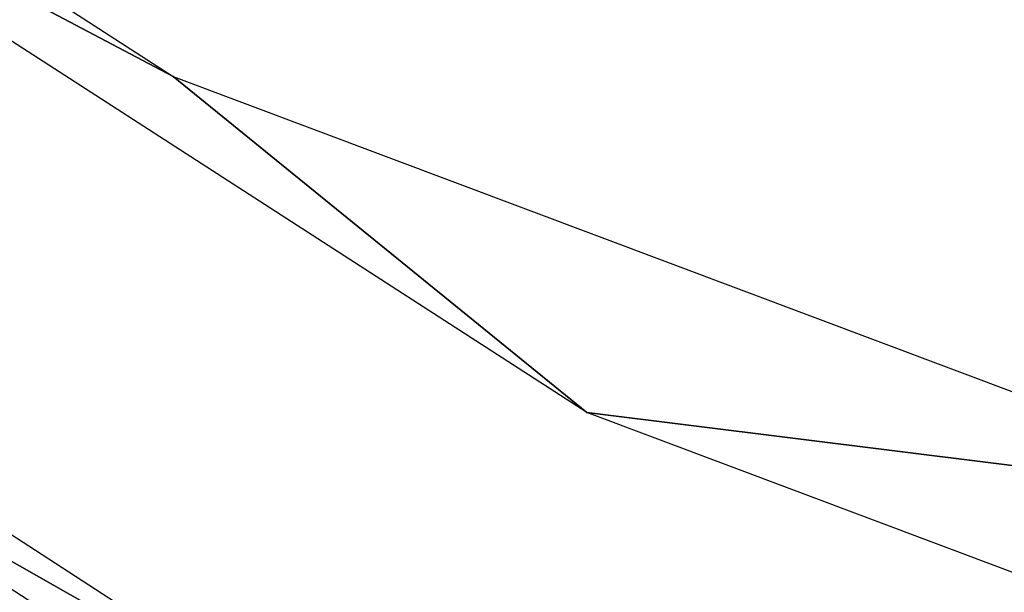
# Model space of a CAD drawing. Header units: millimetres. Extents: x 0 to 146, y 0 to 186.
# Tile 80 of 256: x 63.1 to 64.9, y 10.57 to 11.62. Entities that reach past the tile are written whole.
import ezdxf

# ---------------------------------------------------------------- set-up
doc = ezdxf.new("R2010")
doc.units = ezdxf.units.MM
doc.header["$LTSCALE"] = 25.4
doc.layers.get('0').update_dxf_attribs({"true_color": 0xff5454})

# ---------------------------------------------------------------- blocks, each defined once
blk = doc.blocks.new('PROFILE-IRIS-LED-12W-9000-9001-9002-9003.STL#2')
at = {"color": 18, "true_color": 0x000000}
mesh = blk.add_polyface(dxfattribs=at)
corners = [(119.6312, 33.4438, 174.5674), (71.1914, 104.616, 136.5999), (71.941, 104.567, 135.7973)]
mesh.append_faces([[corners[k] for k in face] for face in [(0, 1, 2)]], dxfattribs={"color": 18})
mesh = blk.add_polyface(dxfattribs=at)
corners = [(119.6312, 33.4438, 174.5674), (71.941, 104.567, 135.7973), (122.314, 33.1423, 170.7143)]
mesh.append_faces([[corners[k] for k in face] for face in [(0, 1, 2)]], dxfattribs={"color": 18})
mesh = blk.add_polyface(dxfattribs=at)
corners = [(38.6482, 102.529, 139.0676), (90.4014, 17.7515, 181.7351), (35.6084, 99.4676, 137.1906), (93.4412, 20.8129, 183.612)]
mesh.append_faces([[corners[k] for k in face] for face in [(0, 1, 2), (1, 0, 3)]], dxfattribs={"vtx0": -1, "color": 18})
mesh = blk.add_polyface(dxfattribs=at)
corners = [(93.9391, 28.8217, 173.7412), (92.6536, 25.9307, 173.6055), (91.9031, 27.0499, 172.9954), (94.6895, 27.7025, 174.3513)]
mesh.append_faces([[corners[k] for k in face] for face in [(0, 1, 2), (1, 0, 3)]], dxfattribs={"vtx0": -1, "color": 18})
mesh = blk.add_polyface(dxfattribs=at)
corners = [(94.2298, 27.793, 175.0829), (92.9113, 24.8451, 174.9183), (92.1535, 25.9752, 174.3022), (94.9876, 26.6628, 175.6989)]
mesh.append_faces([[corners[k] for k in face] for face in [(0, 1, 2), (1, 0, 3)]], dxfattribs={"vtx0": -1, "color": 18})
mesh = blk.add_polyface(dxfattribs=at)
corners = [(92.1535, 25.9752, 174.3022), (91.0839, 22.9764, 173.7379), (90.3262, 24.1065, 173.1219), (92.9113, 24.8451, 174.9183)]
mesh.append_faces([[corners[k] for k in face] for face in [(0, 1, 2), (1, 0, 3)]], dxfattribs={"vtx0": -1, "color": 18})
mesh = blk.add_polyface(dxfattribs=at)
corners = [(92.4593, 24.8774, 175.5335), (91.2211, 22.0565, 174.8294), (90.6043, 22.9764, 174.328), (93.0761, 23.9575, 176.035)]
mesh.append_faces([[corners[k] for k in face] for face in [(0, 1, 2), (1, 0, 3)]], dxfattribs={"vtx0": -1, "color": 18})

msp = doc.modelspace()

# ---------------------------------------------------------------- block references
at = {"color": 0, "extrusion": (0, -1, -3.33067e-16)}
msp.add_blockref('PROFILE-IRIS-LED-12W-9000-9001-9002-9003.STL#2', (-28.7712, -1.424, -185.8223), dxfattribs=at)

doc.saveas('drawing.dxf')
